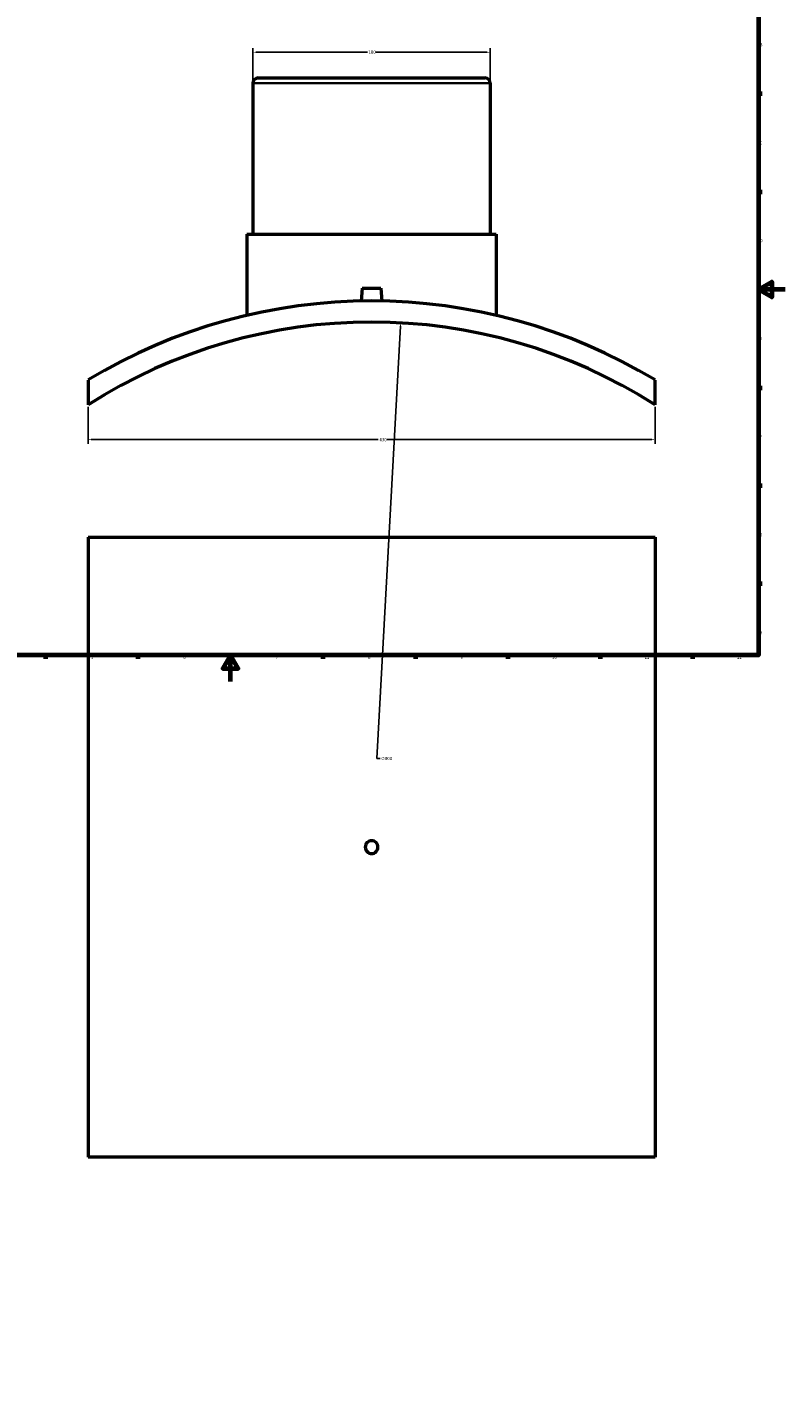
# Model space of a CAD drawing. Header units: millimetres. Extents: x -309 to 1511, y -527 to 1065.
# Tile 2 of 5: x 266 to 841, y -527 to 496. Entities that reach past the tile are written whole.
import ezdxf

# ---------------------------------------------------------------- set-up
doc = ezdxf.new("R2010")
doc.units = ezdxf.units.MM
for name, color, linetype, lineweight in [('Border (ANSI)', 7, 'Continuous', 70), ('Dimension (ANSI)', 7, 'Continuous', 25), ('Visible (ANSI)', 7, 'Continuous', 50), ('Visible Narrow (ANSI)', 7, 'Continuous', 35)]:
    doc.layers.add(name, color=color, linetype=linetype, lineweight=lineweight)
doc.styles.add('Note Text (ANSI)', font='tahoma.ttf')
doc.dimstyles.new('Default - mm (ANSI)', dxfattribs={"dimtxt": 2.4, "dimasz": 2.5, "dimexe": 3.175, "dimexo": 1.6002, "dimgap": 0.8, "dimtad": 0, "dimtoh": 1, "dimdec": 0, "dimrnd": 1e-08, "dimzin": 4, "dimdsep": 46, "dimtxsty": 'Note Text (ANSI)', "dimcen": 0.09, "dimdle": 10, "dimclrd": 256, "dimclre": 256, "dimclrt": 5, "dimadec": 1, "dimazin": 1, "dimtfac": 1.27, "dimtofl": 0, "dimtmove": 0, "dimatfit": 3, "dimfxl": 1, "dimtolj": 1, "dimtzin": 4, "dimlwd": -1, "dimlwe": -1, "dimarcsym": 0})

# ---------------------------------------------------------------- blocks, each defined once
blk = doc.blocks.new('Borders Default Border')
at = {"layer": 'Border (ANSI)'}
for p, q in [((821, 445.5), (823.8, 445.5)), ((821, 371.2), (823.8, 371.2)), ((821, 222.7), (823.8, 222.7)), ((821, 148.5), (823.8, 148.5)), ((821, 74.3), (823.8, 74.3)), ((280.3, 20), (280.3, 17.2)), ((350.4, 20), (350.4, 17.2)), ((490.6, 20), (490.6, 17.2)), ((560.7, 20), (560.7, 17.2)), ((630.8, 20), (630.8, 17.2)), ((700.8, 20), (700.8, 17.2)), ((770.9, 20), (770.9, 17.2))]:
    blk.add_line(p, q, dxfattribs=at)
at = {"layer": 'Border (ANSI)', "flags": 128}
for points in [[(20, 20), (20, 574), (821, 574), (821, 20), (20, 20)], [(841, 297), (821, 297), (831, 302.8), (831, 291.2), (821, 297)], [(420.5, 0), (420.5, 20), (414.7, 10), (426.3, 10), (420.5, 20)]]:
    blk.add_lwpolyline(points, dxfattribs=at)
at = {"layer": 'Border (ANSI)', "color": 5, "true_color": 0x0000ff, "char_height": 2.4, "attachment_point": 7, "style": 'Note Text (ANSI)'}
for s, insert in [('B', (821.9, 481.4)), ('C', (821.7, 407.1)), ('D', (821.7, 332.9)), ('E', (821.9, 258.7)), ('F', (822, 184.4)), ('G', (821.6, 110.1)), ('H', (821.7, 35.9)), ('5', (314.7, 17.1)), ('6', (384.7, 17.1)), ('7', (454.8, 17.2)), ('8', (524.8, 17.1)), ('9', (594.9, 17.2)), ('10', (664.3, 17.1)), ('11', (734.4, 17.2)), ('12', (804.5, 17.2))]:
    blk.add_mtext(s, dxfattribs=dict(at, insert=insert))
blk = doc.blocks.new('*D7')
at = {"layer": 'Defpoints', "color": 0, "transparency": 16777216}
for p in [(312.5, 209.7), (742.5, 209.7), (742.5, 183.3)]:
    blk.add_point(p, dxfattribs=at)
at = {"layer": 'Dimension (ANSI)', "transparency": 16777216}
for p, q in [((312.5, 208.1), (312.5, 180.1)), ((742.5, 208.1), (742.5, 180.1)), ((315, 183.3), (532.6, 183.3)), ((740, 183.3), (539.4, 183.3))]:
    blk.add_line(p, q, dxfattribs=at)
for points in [[(315, 183.7), (315, 182.9), (312.5, 183.3)], [(740, 183.7), (740, 182.9), (742.5, 183.3)]]:
    blk.add_solid(points, dxfattribs=at)
at = {"layer": 'Dimension (ANSI)', "color": 5, "transparency": 16777216, "insert": (533.4, 184.5), "char_height": 2.4, "attachment_point": 1, "style": 'Note Text (ANSI)'}
blk.add_mtext('\\A1;430', dxfattribs=at)
blk = doc.blocks.new('*D8')
at = {"layer": 'Defpoints', "color": 0, "transparency": 16777216}
for p in [(617.5, 476.9), (437.5, 453.4), (617.5, 453.4)]:
    blk.add_point(p, dxfattribs=at)
at = {"layer": 'Dimension (ANSI)', "transparency": 16777216}
for p, q in [((437.5, 455), (437.5, 480.1)), ((440, 476.9), (524.3, 476.9)), ((615, 476.9), (530.8, 476.9)), ((617.5, 455), (617.5, 480.1))]:
    blk.add_line(p, q, dxfattribs=at)
for points in [[(440, 477.3), (440, 476.5), (437.5, 476.9)], [(615, 477.3), (615, 476.5), (617.5, 476.9)]]:
    blk.add_solid(points, dxfattribs=at)
at = {"layer": 'Dimension (ANSI)', "color": 5, "transparency": 16777216, "insert": (525.1, 478.2), "char_height": 2.4, "attachment_point": 1, "style": 'Note Text (ANSI)'}
blk.add_mtext('\\A1;180', dxfattribs=at)
blk = doc.blocks.new('*D9')
at = {"layer": 'Defpoints', "color": 0, "transparency": 16777216}
for p in [(549.6, 271.8), (505.5, -527)]:
    blk.add_point(p, dxfattribs=at)
at = {"layer": 'Dimension (ANSI)', "transparency": 16777216}
for p, q in [((531.4, -58.3), (549.4, 269.3)), ((534.1, -58.3), (531.4, -58.3))]:
    blk.add_line(p, q, dxfattribs=at)
blk.add_solid([(549, 269.3), (549.9, 269.2), (549.6, 271.8)], dxfattribs=at)
at = {"layer": 'Dimension (ANSI)', "color": 5, "transparency": 16777216, "insert": (534.9, -57.1), "char_height": 2.4, "attachment_point": 1, "style": 'Note Text (ANSI)'}
blk.add_mtext('\\A1;∅800', dxfattribs=at)

msp = doc.modelspace()

# ---------------------------------------------------------------- linework, layer by layer
at = {"layer": 'Visible (ANSI)'}
for p, q in [((437.5, 453.4), (437.5, 339.1)), ((441.5, 457.4), (613.5, 457.4)), ((617.5, 453.4), (617.5, 339.1)), ((433, 339.1), (622, 339.1)), ((433, 339.1), (433, 277.5)), ((622, 339.1), (622, 277.5)), ((520.5, 298), (519.7, 288.3)), ((520.5, 298), (534.5, 298)), ((534.5, 298), (535.4, 288.3)), ((312.5, 228.5), (312.5, 209.7)), ((742.5, 209.7), (742.5, 228.5)), ((312.5, 109.5), (742.5, 109.5)), ((312.5, 109.5), (312.5, -360.5)), ((742.5, 109.5), (742.5, -360.5)), ((742.5, -360.5), (312.5, -360.5))]:
    msp.add_line(p, q, dxfattribs=at)
for centre, radius, start, end in [((441.5, 453.4), 4, 90, 180), ((613.5, 453.4), 4, 0, 90), ((527.5, -127.6), 416, 58.8804, 121.1196), ((527.5, -127.6), 400, 57.4864, 122.5136)]:
    msp.add_arc(centre, radius, start, end, dxfattribs=at)
msp.add_open_spline([(532.3, -125.5), (532.3, -126.1), (532.2, -126.7), (531.7, -127.9), (531.4, -128.4), (530.5, -129.3), (530, -129.7), (528.8, -130.2), (528.1, -130.3), (526.9, -130.3), (526.3, -130.2), (525.1, -129.7), (524.6, -129.3), (523.7, -128.4), (523.3, -127.9), (522.9, -126.7), (522.7, -126.1), (522.7, -124.9), (522.9, -124.2), (523.3, -123), (523.7, -122.5), (524.6, -121.7), (525.1, -121.3), (526.3, -120.8), (526.9, -120.7), (528.1, -120.7), (528.8, -120.8), (530, -121.3), (530.5, -121.7), (531.4, -122.5), (531.7, -123), (532.2, -124.2), (532.3, -124.9), (532.3, -125.5)], degree=3, knots=[0, 0, 0, 0, 0.180811, 0.180811, 0.361623, 0.361623, 0.542434, 0.542434, 0.723246, 0.723246, 0.904057, 0.904057, 1.084869, 1.084869, 1.26568, 1.26568, 1.446492, 1.446492, 1.627303, 1.627303, 1.808115, 1.808115, 1.988926, 1.988926, 2.169738, 2.169738, 2.350549, 2.350549, 2.531361, 2.531361, 2.712172, 2.712172, 2.892984, 2.892984, 2.892984, 2.892984], dxfattribs=at)
at = {"layer": 'Visible Narrow (ANSI)'}
msp.add_line((616.4, 453.4), (438.6, 453.4), dxfattribs=at)

# ---------------------------------------------------------------- block references
msp.add_blockref('Borders Default Border', (0, 0))

# ---------------------------------------------------------------- dimensions: what is measured, and where the dimension line sits
at = {"layer": 'Dimension (ANSI)'}
for base, p1, p2, picture, middle in [((617.5, 476.9), (437.5, 453.4), (617.5, 453.4), '*D8', (527.5, 476.9)), ((742.5, 183.3), (312.5, 209.7), (742.5, 209.7), '*D7', (536, 183.3))]:
    dim = msp.add_linear_dim(base=base, p1=p1, p2=p2, angle=180, dimstyle='Default - mm (ANSI)', override={"dimgap": 0.8, "dimtoh": 0, "dimdec": 0, "dimtol": 0, "dimlim": 0, "dimtp": 0, "dimtm": 0, "dimtdec": 2, "dimatfit": 1}, dxfattribs=at)
    dim.commit()
    dim.dimension.update_dxf_attribs({"geometry": picture, "text_midpoint": middle, "dimtype": 160})
dim = msp.add_diameter_dim_2p(p1=(505.5, -527), p2=(549.6, 271.8), dimstyle='Default - mm (ANSI)', override={"dimgap": 0.8, "dimtih": 1, "dimdec": 0, "dimlfac": 1, "dimtol": 0, "dimlim": 0, "dimtp": 0, "dimtm": 0, "dimtdec": 2}, dxfattribs=at)
dim.commit()
dim.dimension.update_dxf_attribs({"geometry": '*D9', "text_midpoint": (538.8, -58.3), "dimtype": 163})

doc.saveas('drawing.dxf')
